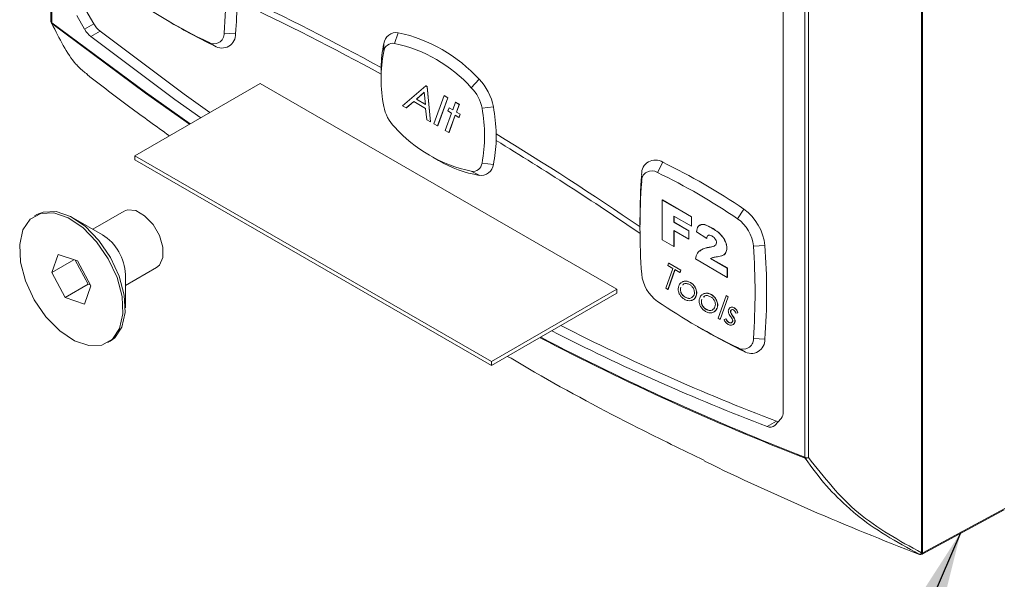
# Paper-space layout 'Sheet2' of a CAD drawing. Header units: millimetres. Extents: x 0 to 420, y 0 to 297.
# Tile 4 of 36: x 59 to 76, y 73 to 83. Entities that reach past the tile are written whole.
import ezdxf

# ---------------------------------------------------------------- set-up
doc = ezdxf.new("R2010")
doc.units = ezdxf.units.MM
doc.dimstyles.new('SLDDIMSTYLE3', dxfattribs={"dimtxt": 0.18, "dimasz": 3, "dimexe": 0, "dimexo": 0.0625, "dimgap": 0, "dimtad": 0, "dimtih": 1, "dimtoh": 1, "dimdec": 0, "dimrnd": 1e-09, "dimzin": 0, "dimdsep": 46, "dimtxsty": 'Standard', "dimsah": 1, "dimcen": 0.09, "dimadec": 0, "dimazin": 0, "dimtfac": 3, "dimtdec": 0, "dimtofl": 0, "dimtmove": 0, "dimatfit": 3, "dimfxl": 1, "dimfrac": 2, "dimtolj": 1, "dimtzin": 0, "dimarcsym": 0})

psp = doc.layouts.new('Sheet2')

# ---------------------------------------------------------------- linework, layer by layer
at = {"color": 7, "linetype": 'Continuous', "lineweight": 15}
for p, q in [((59.268, 114.6), (59.268, 83.222)), ((59.285, 114.577), (59.285, 83.199)), ((74.556, 73.886), (74.556, 107.619)), ((74.571, 107.626), (74.571, 73.892)), ((72.504, 75.568), (72.504, 106.945)), ((72.569, 106.939), (72.569, 75.561)), ((72.127, 76.361), (72.127, 93.368)), ((59.883, 83.419), (60.023, 83.176)), ((59.861, 83.083), (59.721, 83.326)), ((59.861, 83.083), (60.023, 83.176)), ((61.327, 83.229), (61.428, 83.17)), ((60.132, 83.048), (59.97, 82.955)), ((62.309, 83.015), (62.511, 83.006)), ((65.302, 82.835), (65.367, 83.023)), ((62.033, 82.856), (62.142, 82.793)), ((65.112, 82.692), (65.115, 82.833)), ((65.066, 82.353), (65.066, 82.237)), ((62.945, 82.132), (60.743, 80.86)), ((62.945, 82.132), (69.208, 78.516)), ((66.649, 82.057), (66.786, 82.204)), ((65.442, 81.741), (65.853, 82.087)), ((65.825, 81.976), (65.686, 81.855)), ((65.825, 81.975), (65.688, 81.856)), ((65.844, 81.763), (65.825, 81.976)), ((65.853, 82.087), (65.855, 82.088)), ((65.853, 82.087), (65.873, 82.075)), ((65.855, 82.088), (65.875, 82.077)), ((65.873, 82.075), (65.875, 82.077)), ((65.873, 82.075), (65.934, 81.457)), ((65.875, 82.077), (65.936, 81.458)), ((65.641, 81.813), (65.508, 81.703)), ((65.641, 81.813), (65.51, 81.704)), ((65.847, 81.694), (65.641, 81.813)), ((65.686, 81.855), (65.688, 81.856)), ((65.686, 81.855), (65.844, 81.763)), ((65.688, 81.856), (65.843, 81.766)), ((65.993, 81.423), (66.172, 81.918)), ((66.237, 81.88), (66.058, 81.386)), ((66.239, 81.881), (66.06, 81.387)), ((66.172, 81.918), (66.174, 81.919)), ((66.172, 81.918), (66.237, 81.88)), ((66.174, 81.919), (66.239, 81.881)), ((66.237, 81.88), (66.239, 81.881)), ((66.323, 81.666), (66.373, 81.802)), ((66.373, 81.802), (66.375, 81.803)), ((66.373, 81.802), (66.438, 81.764)), ((66.375, 81.803), (66.44, 81.766)), ((65.508, 81.703), (65.442, 81.741)), ((65.508, 81.703), (65.51, 81.704)), ((65.868, 81.495), (65.847, 81.694)), ((66.193, 81.307), (66.303, 81.61)), ((66.239, 81.648), (66.259, 81.703)), ((66.303, 81.61), (66.239, 81.648)), ((66.259, 81.703), (66.261, 81.704)), ((66.259, 81.703), (66.323, 81.666)), ((66.261, 81.704), (66.324, 81.668)), ((66.438, 81.764), (66.388, 81.628)), ((66.388, 81.628), (66.39, 81.63)), ((66.388, 81.628), (66.453, 81.591)), ((66.44, 81.766), (66.39, 81.63)), ((66.39, 81.63), (66.455, 81.592)), ((66.438, 81.764), (66.44, 81.766)), ((66.838, 81.696), (67.038, 81.723)), ((65.934, 81.457), (65.868, 81.495)), ((65.934, 81.457), (65.936, 81.458)), ((66.368, 81.573), (66.258, 81.27)), ((66.369, 81.572), (66.26, 81.271)), ((66.433, 81.535), (66.368, 81.573)), ((66.453, 81.591), (66.433, 81.535)), ((66.433, 81.535), (66.435, 81.537)), ((66.455, 81.592), (66.435, 81.537)), ((66.453, 81.591), (66.455, 81.592)), ((66.058, 81.386), (65.993, 81.423)), ((66.058, 81.386), (66.06, 81.387)), ((66.258, 81.27), (66.193, 81.307)), ((66.258, 81.27), (66.26, 81.271)), ((60.743, 80.86), (67.006, 77.245)), ((60.743, 80.86), (60.743, 80.79)), ((60.743, 80.79), (67.006, 77.175)), ((65.975, 80.837), (66.076, 80.779)), ((69.918, 80.568), (70.011, 80.748)), ((66.649, 80.589), (66.786, 80.518)), ((66.838, 80.731), (67.038, 80.707)), ((69.641, 80.408), (69.642, 80.535)), ((70.003, 80.084), (70.005, 80.085)), ((70.003, 80.084), (70.515, 79.789)), ((70.003, 79.384), (70.003, 80.084)), ((70.005, 80.085), (70.517, 79.79)), ((60.553, 79.887), (60.004, 79.571)), ((71.326, 79.755), (71.436, 79.925)), ((59.024, 79.829), (58.983, 79.806)), ((60.172, 79.474), (59.667, 79.766)), ((69.612, 79.729), (69.612, 79.613)), ((70.515, 79.625), (70.208, 79.802)), ((70.208, 79.802), (70.208, 79.693)), ((70.21, 79.801), (70.21, 79.694)), ((70.515, 79.789), (70.517, 79.79)), ((70.515, 79.789), (70.515, 79.625)), ((70.517, 79.79), (70.517, 79.626)), ((70.208, 79.693), (70.21, 79.694)), ((70.208, 79.693), (70.468, 79.543)), ((70.468, 79.398), (70.208, 79.548)), ((70.208, 79.548), (70.208, 79.266)), ((70.21, 79.694), (70.47, 79.544)), ((70.21, 79.547), (70.21, 79.267)), ((70.468, 79.543), (70.47, 79.544)), ((70.468, 79.543), (70.468, 79.398)), ((70.47, 79.544), (70.47, 79.399)), ((70.515, 79.625), (70.517, 79.626)), ((70.869, 79.593), (70.871, 79.595)), ((70.208, 79.266), (70.003, 79.384)), ((70.468, 79.398), (70.47, 79.399)), ((70.783, 79.407), (70.602, 79.526)), ((70.783, 79.407), (70.785, 79.408)), ((70.208, 79.266), (70.21, 79.267)), ((70.825, 79.252), (70.827, 79.253)), ((71.137, 79.237), (71.139, 79.238)), ((71.603, 79.276), (71.804, 79.286)), ((59.394, 79.129), (59.284, 78.809)), ((59.673, 79.034), (59.284, 78.809)), ((59.736, 79.013), (59.394, 79.129)), ((59.696, 79.026), (59.92, 78.606)), ((59.969, 78.576), (59.736, 79.013)), ((71.145, 78.725), (70.586, 79.048)), ((70.852, 79.058), (71.145, 78.889)), ((70.854, 79.059), (71.147, 78.89)), ((60.576, 78.581), (61.124, 78.898)), ((70.066, 78.535), (70.189, 78.883)), ((70.101, 78.934), (70.115, 78.973)), ((70.189, 78.883), (70.101, 78.934)), ((70.225, 78.862), (70.102, 78.514)), ((70.227, 78.861), (70.104, 78.515)), ((70.115, 78.973), (70.117, 78.975)), ((70.115, 78.973), (70.327, 78.851)), ((70.117, 78.975), (70.329, 78.852)), ((70.313, 78.811), (70.225, 78.862)), ((70.327, 78.851), (70.313, 78.811)), ((70.329, 78.852), (70.315, 78.812)), ((70.327, 78.851), (70.329, 78.852)), ((71.145, 78.889), (71.147, 78.89)), ((71.145, 78.889), (71.145, 78.725)), ((71.147, 78.89), (71.147, 78.726)), ((59.284, 78.809), (59.516, 78.373)), ((60.576, 78.191), (60.576, 78.774)), ((70.313, 78.811), (70.315, 78.812)), ((71.145, 78.725), (71.147, 78.726)), ((59.92, 78.606), (59.516, 78.373)), ((59.859, 78.256), (59.969, 78.576)), ((59.92, 78.606), (59.961, 78.592)), ((67.006, 77.245), (69.208, 78.516)), ((69.208, 78.516), (69.208, 78.446)), ((70.102, 78.514), (70.066, 78.535)), ((70.102, 78.514), (70.104, 78.515)), ((70.328, 78.553), (70.33, 78.554)), ((70.353, 78.643), (70.368, 78.651)), ((70.355, 78.644), (70.37, 78.653)), ((70.381, 78.61), (70.364, 78.592)), ((70.368, 78.651), (70.37, 78.653)), ((70.497, 78.633), (70.499, 78.634)), ((70.593, 78.522), (70.595, 78.523)), ((59.516, 78.373), (59.859, 78.256)), ((67.006, 77.175), (69.208, 78.446)), ((70.405, 78.375), (70.407, 78.376)), ((70.597, 78.398), (70.599, 78.399)), ((70.696, 78.341), (70.698, 78.342)), ((70.721, 78.431), (70.736, 78.439)), ((70.723, 78.432), (70.738, 78.44)), ((70.749, 78.398), (70.732, 78.379)), ((70.736, 78.439), (70.738, 78.44)), ((70.865, 78.421), (70.867, 78.422)), ((70.983, 78.006), (71.123, 78.403)), ((71.16, 78.382), (71.019, 77.985)), ((71.162, 78.383), (71.021, 77.986)), ((71.123, 78.403), (71.126, 78.404)), ((71.123, 78.403), (71.16, 78.382)), ((71.126, 78.404), (71.162, 78.383)), ((71.16, 78.382), (71.162, 78.383)), ((70.773, 78.163), (70.775, 78.164)), ((70.96, 78.31), (70.962, 78.311)), ((70.965, 78.186), (70.967, 78.187)), ((71.268, 78.188), (71.27, 78.189)), ((71.019, 77.985), (70.983, 78.006)), ((71.019, 77.985), (71.021, 77.986)), ((71.088, 77.985), (71.121, 77.998)), ((71.088, 77.985), (71.09, 77.987)), ((71.09, 77.987), (71.123, 77.999)), ((71.121, 77.998), (71.123, 77.999)), ((71.204, 78.137), (71.206, 78.139)), ((71.205, 78.106), (71.207, 78.107)), ((71.237, 78.052), (71.239, 78.054)), ((71.276, 77.982), (71.278, 77.983)), ((71.329, 78.104), (71.296, 78.094)), ((71.329, 78.104), (71.331, 78.105)), ((70.621, 77.864), (70.722, 77.805)), ((71.169, 77.934), (71.171, 77.935)), ((71.274, 77.93), (71.276, 77.931)), ((71.603, 77.65), (71.804, 77.641)), ((60.269, 77.579), (60.309, 77.602)), ((71.326, 77.491), (71.436, 77.428)), ((67.006, 77.245), (67.006, 77.175)), ((72.091, 76.249), (71.977, 76.126)), ((71.845, 76.105), (72.007, 76.198)), ((74.567, 73.863), (76.009, 74.643)), ((74.509, 73.864), (74.518, 73.859)), ((74.518, 73.859), (74.52, 73.858)), ((74.567, 73.861), (74.568, 73.862)), ((74.58, 73.888), (74.571, 73.892))]:
    psp.add_line(p, q, dxfattribs=at)
at = {"color": 7, "linetype": 'Continuous', "lineweight": 15, "flags": 128}
for points in [[(59.285, 83.199), (60.928, 81.978), (61.714, 81.421)], [(61.702, 81.414), (60.929, 81.962), (59.286, 83.183)], [(62.06, 81.621), (61.607, 81.945), (60.132, 83.048)], [(59.97, 82.955), (61.446, 81.851), (61.898, 81.527)], [(60.309, 77.602), (60.389, 77.661), (60.515, 77.849), (60.573, 78.107), (60.557, 78.414), (60.469, 78.746), (60.316, 79.075), (60.111, 79.375), (59.869, 79.622), (59.612, 79.796), (59.358, 79.882), (59.13, 79.873), (59.024, 79.829)], [(61.124, 78.898), (61.176, 78.941), (61.235, 79.076), (61.234, 79.258), (61.173, 79.461), (61.061, 79.654), (60.914, 79.807), (60.757, 79.897), (60.612, 79.91), (60.553, 79.887)], [(58.736, 78.995), (58.824, 78.663), (58.977, 78.333), (59.182, 78.033), (59.423, 77.786), (59.681, 77.613), (59.935, 77.527), (60.163, 77.536), (60.348, 77.638), (60.475, 77.825), (60.532, 78.083), (60.517, 78.391), (60.429, 78.723), (60.276, 79.052), (60.071, 79.352), (59.829, 79.599), (59.571, 79.772), (59.318, 79.858), (59.089, 79.85), (58.904, 79.748), (58.778, 79.56), (58.72, 79.302), (58.736, 78.995)], [(72.007, 76.198), (72.026, 76.192), (72.037, 76.19)], [(74.58, 73.888), (75.293, 74.274), (76.021, 74.667)]]:
    psp.add_lwpolyline(points, dxfattribs=at)
at = {"color": 7, "linetype": 'Continuous', "lineweight": 15}
for centre, radius, start, end in [((51.167, 83.828), 11.172, 355.827, 4.173), ((42.807, 41.746), 46.359, 61.3041, 64.8076), ((66.898, 92.91), 11.169, 235.829, 244.1764), ((52.126, 83.792), 10.414, 355.6696, 358.8291), ((42.875, 41.748), 46.223, 61.3075, 64.8235), ((59.325, 83.222), 0.0571, 180, 202.0406), ((59.312, 83.217), 0.0427, 202.2028, 232.7681), ((59.314, 83.193), 0.0303, 168.7443, 199.3876), ((60.408, 83.394), 0.442, 209.4604, 231.403), ((66.759, 92.386), 10.647, 239.9557, 244.3026), ((60.246, 83.3), 0.442, 209.4604, 231.403), ((62.13, 83.006), 0.179, 236.9705, 3.0403), ((62.272, 82.993), 0.239, 236.9705, 3.0403), ((65.332, 82.807), 0.218, 80.6081, 173.1822), ((64.815, 80.429), 2.652, 42.0139, 77.9915), ((67.285, 82.374), 2.219, 168.0474, 179.0242), ((65.275, 82.673), 0.164, 80.6081, 173.1822), ((64.778, 80.371), 2.519, 42.0139, 77.9915), ((67.61, 82.21), 2.544, 169.0721, 190.9279), ((67.715, 82.353), 2.649, 178.7481, 180.0026), ((66.116, 81.546), 0.939, 10.8727, 44.5138), ((66.147, 81.563), 0.704, 10.8727, 44.5138), ((65.804, 81.861), 0.704, 190.8727, 224.5138), ((64.34, 81.214), 2.544, 349.0721, 10.9279), ((63.894, 81.167), 3.193, 1.4169, 10.0265), ((67.173, 83.053), 2.519, 222.0139, 257.9915), ((64.867, 81.167), 2.219, 348.0474, 359.0251), ((38.272, 33.89), 55.433, 55.5714, 58.6812), ((64.393, 81.187), 2.694, 358.7594, 1.2415), ((38.338, 33.889), 55.3, 55.5578, 58.6777), ((67.126, 82.538), 2.049, 239.1639, 260.4246), ((69.88, 80.547), 0.239, 56.9705, 183.0403), ((65.087, 70.572), 11.304, 55.829, 64.1764), ((66.676, 80.751), 0.164, 260.6081, 353.1822), ((66.821, 80.733), 0.218, 260.6081, 353.1822), ((69.82, 80.418), 0.179, 56.9705, 183.0403), ((65.053, 70.514), 11.169, 55.829, 64.1764), ((80.254, 79.737), 10.642, 175.6994, 180.0399), ((80.784, 79.595), 11.172, 175.827, 184.173), ((70.909, 79.195), 0.9, 5.804, 54.196), ((70.931, 79.208), 0.675, 5.804, 54.196), ((59.718, 78.746), 0.858, 1.9117, 58.0829), ((60.46, 78.463), 11.172, 355.827, 4.173), ((60.528, 78.464), 11.307, 355.827, 4.173), ((70.313, 78.851), 0.675, 185.804, 234.196), ((76.191, 87.545), 11.169, 235.829, 244.1764), ((86.146, 113.155), 39.569, 243.0666, 249.0634), ((76.052, 87.021), 10.647, 239.9557, 244.3026), ((89.229, 118.473), 46.065, 242.3572, 248.7211), ((89.21, 118.463), 46.034, 242.383, 248.7216), ((85.985, 113.061), 39.569, 243.0666, 249.0634), ((71.424, 77.641), 0.179, 236.9705, 3.0403), ((71.566, 77.628), 0.239, 236.9705, 3.0403), ((71.964, 76.352), 0.164, 320.9709, 3.2755), ((71.897, 76.209), 0.116, 243.7276, 313.9691), ((72.545, 75.647), 0.0894, 242.9023, 285.6995), ((72.549, 75.573), 0.045, 186.3733, 212.5835), ((72.528, 75.611), 0.0646, 254.9695, 309.8344), ((91.462, 118.051), 47.329, 244.0409, 249.0219), ((74.523, 73.915), 0.0528, 254.4596, 335.2415), ((74.517, 73.908), 0.0447, 260.1404, 331.4868), ((74.532, 73.91), 0.0528, 254.4727, 335.3165), ((74.54, 73.912), 0.0571, 249.1104, 298.402), ((74.538, 73.952), 0.0684, 284.9123, 298.6524)]:
    psp.add_arc(centre, radius, start, end, dxfattribs=at)
at = {"color": 8, "linetype": 'Continuous', "lineweight": 15}
for centre, radius, start, end in [((59.296, 83.225), 0.0281, 184.9912, 246.329), ((74.551, 73.886), 0.0294, 306.4654, 4.8794)]:
    psp.add_arc(centre, radius, start, end, dxfattribs=at)
at = {"color": 7, "linetype": 'Continuous', "lineweight": 15}
for points, knots in [([(59.286, 83.183), (59.417, 82.919), (59.561, 82.629), (59.789, 82.383), (59.859, 82.329), (59.91, 82.29)], [0, 0, 0, 0, 0.718769, 0.792491, 1, 1, 1, 1]), ([(59.907, 82.286), (60.156, 82.094), (60.634, 81.725), (61.118, 81.378), (61.35, 81.211)], [0, 0, 0, 0, 0.519402, 1, 1, 1, 1]), ([(70.602, 79.526), (70.609, 79.562), (70.622, 79.633), (70.724, 79.672), (70.814, 79.623), (70.869, 79.593)], [0, 0, 0, 0, 0.280934, 0.559417, 1, 1, 1, 1]), ([(70.638, 79.623), (70.661, 79.638), (70.722, 79.678), (70.814, 79.627), (70.871, 79.595)], [0, 0, 0, 0, 0.380094, 1, 1, 1, 1]), ([(70.869, 79.593), (70.931, 79.556), (71.024, 79.5), (71.107, 79.369), (71.133, 79.291), (71.136, 79.255), (71.137, 79.237)], [0, 0, 0, 0, 0.499522, 0.748809, 0.874396, 1, 1, 1, 1]), ([(70.871, 79.595), (70.933, 79.557), (71.026, 79.501), (71.109, 79.371), (71.135, 79.292), (71.138, 79.256), (71.139, 79.238)], [0, 0, 0, 0, 0.499522, 0.748809, 0.874396, 1, 1, 1, 1]), ([(70.874, 79.454), (70.861, 79.461), (70.835, 79.474), (70.794, 79.463), (70.787, 79.428), (70.783, 79.407)], [0, 0, 0, 0, 0.28123, 0.560386, 1, 1, 1, 1]), ([(70.821, 79.466), (70.816, 79.465), (70.793, 79.461), (70.788, 79.431), (70.785, 79.408)], [0, 0, 0, 0, 0.2305, 1, 1, 1, 1]), ([(70.956, 79.332), (70.954, 79.345), (70.95, 79.373), (70.919, 79.422), (70.891, 79.442), (70.874, 79.454)], [0, 0, 0, 0, 0.279364, 0.560372, 1, 1, 1, 1]), ([(70.586, 79.048), (70.595, 79.085), (70.612, 79.158), (70.699, 79.226), (70.778, 79.242), (70.825, 79.252)], [0, 0, 0, 0, 0.2793427, 0.5590659, 1, 1, 1, 1]), ([(70.66, 79.185), (70.67, 79.194), (70.714, 79.238), (70.777, 79.246), (70.827, 79.253)], [0, 0, 0, 0, 0.214427, 1, 1, 1, 1]), ([(70.825, 79.252), (70.855, 79.258), (70.897, 79.266), (70.945, 79.29), (70.952, 79.318), (70.956, 79.332)], [0, 0, 0, 0, 0.561886, 0.782181, 1, 1, 1, 1]), ([(70.827, 79.253), (70.859, 79.257), (70.897, 79.263), (70.927, 79.284), (70.934, 79.289)], [0, 0, 0, 0, 0.797893, 1, 1, 1, 1]), ([(71.137, 79.237), (71.133, 79.209), (71.125, 79.152), (71.062, 79.102), (71.006, 79.092), (70.971, 79.086)], [0, 0, 0, 0, 0.2788337, 0.5587385, 1, 1, 1, 1]), ([(71.139, 79.238), (71.135, 79.21), (71.127, 79.154), (71.087, 79.118), (71.057, 79.111), (71.05, 79.109)], [0, 0, 0, 0, 0.420871, 0.843358, 1, 1, 1, 1]), ([(70.971, 79.086), (70.957, 79.084), (70.934, 79.081), (70.902, 79.075), (70.877, 79.068), (70.86, 79.061), (70.852, 79.058)], [0, 0, 0, 0, 0.340032, 0.560032, 0.779995, 1, 1, 1, 1]), ([(70.393, 78.34), (70.379, 78.349), (70.352, 78.367), (70.314, 78.411), (70.288, 78.468), (70.279, 78.527), (70.288, 78.559), (70.292, 78.574)], [0, 0, 0, 0, 0.187245, 0.373613, 0.560011, 0.779566, 1, 1, 1, 1]), ([(70.292, 78.574), (70.301, 78.595), (70.313, 78.622), (70.335, 78.633), (70.34, 78.635)], [0, 0, 0, 0, 0.800927, 1, 1, 1, 1]), ([(70.328, 78.553), (70.324, 78.538), (70.317, 78.507), (70.333, 78.447), (70.368, 78.4), (70.393, 78.383), (70.405, 78.375)], [0, 0, 0, 0, 0.280796, 0.559049, 0.778888, 1, 1, 1, 1]), ([(70.33, 78.554), (70.326, 78.539), (70.319, 78.508), (70.335, 78.448), (70.37, 78.401), (70.395, 78.385), (70.407, 78.376)], [0, 0, 0, 0, 0.280796, 0.559049, 0.778888, 1, 1, 1, 1]), ([(70.484, 78.599), (70.465, 78.606), (70.427, 78.622), (70.383, 78.618), (70.367, 78.597), (70.362, 78.591)], [0, 0, 0, 0, 0.396259, 0.79393, 1, 1, 1, 1]), ([(70.368, 78.651), (70.39, 78.656), (70.429, 78.665), (70.476, 78.643), (70.497, 78.633)], [0, 0, 0, 0, 0.559924, 1, 1, 1, 1]), ([(70.37, 78.653), (70.392, 78.657), (70.431, 78.666), (70.478, 78.644), (70.499, 78.634)], [0, 0, 0, 0, 0.559924, 1, 1, 1, 1]), ([(70.561, 78.419), (70.565, 78.434), (70.573, 78.465), (70.555, 78.525), (70.522, 78.574), (70.497, 78.59), (70.484, 78.599)], [0, 0, 0, 0, 0.280696, 0.559314, 0.779111, 1, 1, 1, 1]), ([(70.497, 78.633), (70.519, 78.619), (70.558, 78.592), (70.582, 78.543), (70.593, 78.522)], [0, 0, 0, 0, 0.560328, 1, 1, 1, 1]), ([(70.499, 78.634), (70.521, 78.62), (70.56, 78.593), (70.584, 78.545), (70.595, 78.523)], [0, 0, 0, 0, 0.560328, 1, 1, 1, 1]), ([(70.593, 78.522), (70.597, 78.509), (70.605, 78.483), (70.608, 78.438), (70.602, 78.413), (70.597, 78.398)], [0, 0, 0, 0, 0.27998, 0.560084, 1, 1, 1, 1]), ([(70.595, 78.523), (70.599, 78.51), (70.607, 78.484), (70.61, 78.44), (70.604, 78.414), (70.599, 78.399)], [0, 0, 0, 0, 0.27998, 0.560084, 1, 1, 1, 1]), ([(70.597, 78.398), (70.587, 78.378), (70.565, 78.337), (70.511, 78.315), (70.453, 78.312), (70.413, 78.331), (70.393, 78.34)], [0, 0, 0, 0, 0.279638, 0.55985, 0.780017, 1, 1, 1, 1]), ([(70.405, 78.375), (70.424, 78.367), (70.463, 78.351), (70.522, 78.36), (70.546, 78.396), (70.561, 78.419)], [0, 0, 0, 0, 0.280479, 0.561478, 1, 1, 1, 1]), ([(70.407, 78.376), (70.426, 78.368), (70.464, 78.353), (70.508, 78.355), (70.523, 78.375), (70.528, 78.381)], [0, 0, 0, 0, 0.402644, 0.806034, 1, 1, 1, 1]), ([(70.599, 78.399), (70.589, 78.378), (70.57, 78.341), (70.534, 78.329), (70.519, 78.324)], [0, 0, 0, 0, 0.559933, 1, 1, 1, 1]), ([(70.761, 78.128), (70.747, 78.137), (70.72, 78.154), (70.682, 78.199), (70.656, 78.256), (70.647, 78.315), (70.655, 78.346), (70.66, 78.362)], [0, 0, 0, 0, 0.187245, 0.373613, 0.560011, 0.779566, 1, 1, 1, 1]), ([(70.66, 78.362), (70.669, 78.383), (70.681, 78.41), (70.703, 78.421), (70.708, 78.423)], [0, 0, 0, 0, 0.800927, 1, 1, 1, 1]), ([(70.696, 78.341), (70.692, 78.325), (70.685, 78.294), (70.701, 78.234), (70.736, 78.187), (70.761, 78.171), (70.773, 78.163)], [0, 0, 0, 0, 0.280796, 0.559049, 0.778888, 1, 1, 1, 1]), ([(70.698, 78.342), (70.694, 78.326), (70.687, 78.295), (70.703, 78.235), (70.738, 78.189), (70.763, 78.172), (70.775, 78.164)], [0, 0, 0, 0, 0.280796, 0.559049, 0.778888, 1, 1, 1, 1]), ([(70.852, 78.386), (70.833, 78.394), (70.795, 78.409), (70.751, 78.405), (70.735, 78.385), (70.73, 78.378)], [0, 0, 0, 0, 0.396259, 0.79393, 1, 1, 1, 1]), ([(70.736, 78.439), (70.758, 78.444), (70.797, 78.453), (70.844, 78.431), (70.865, 78.421)], [0, 0, 0, 0, 0.5599236, 1, 1, 1, 1]), ([(70.738, 78.44), (70.76, 78.445), (70.799, 78.454), (70.846, 78.432), (70.867, 78.422)], [0, 0, 0, 0, 0.5599236, 1, 1, 1, 1]), ([(70.929, 78.206), (70.933, 78.222), (70.94, 78.253), (70.923, 78.313), (70.89, 78.361), (70.865, 78.378), (70.852, 78.386)], [0, 0, 0, 0, 0.2806965, 0.559314, 0.7791111, 1, 1, 1, 1]), ([(70.865, 78.421), (70.887, 78.406), (70.926, 78.38), (70.95, 78.331), (70.96, 78.31)], [0, 0, 0, 0, 0.560328, 1, 1, 1, 1]), ([(70.867, 78.422), (70.889, 78.407), (70.928, 78.381), (70.952, 78.332), (70.962, 78.311)], [0, 0, 0, 0, 0.560328, 1, 1, 1, 1]), ([(70.965, 78.186), (70.954, 78.165), (70.933, 78.125), (70.878, 78.102), (70.821, 78.1), (70.781, 78.119), (70.761, 78.128)], [0, 0, 0, 0, 0.279638, 0.55985, 0.780017, 1, 1, 1, 1]), ([(70.773, 78.163), (70.792, 78.155), (70.83, 78.138), (70.89, 78.147), (70.914, 78.184), (70.929, 78.206)], [0, 0, 0, 0, 0.280479, 0.561478, 1, 1, 1, 1]), ([(70.775, 78.164), (70.794, 78.156), (70.832, 78.14), (70.876, 78.143), (70.891, 78.163), (70.896, 78.169)], [0, 0, 0, 0, 0.402644, 0.8060343, 1, 1, 1, 1]), ([(70.967, 78.187), (70.957, 78.166), (70.938, 78.129), (70.902, 78.117), (70.887, 78.111)], [0, 0, 0, 0, 0.5599335, 1, 1, 1, 1]), ([(70.96, 78.31), (70.965, 78.296), (70.973, 78.27), (70.976, 78.226), (70.969, 78.201), (70.965, 78.186)], [0, 0, 0, 0, 0.27998, 0.560084, 1, 1, 1, 1]), ([(70.962, 78.311), (70.967, 78.298), (70.975, 78.271), (70.978, 78.227), (70.971, 78.202), (70.967, 78.187)], [0, 0, 0, 0, 0.27998, 0.560084, 1, 1, 1, 1]), ([(71.165, 78.105), (71.164, 78.116), (71.161, 78.136), (71.165, 78.15), (71.167, 78.157)], [0, 0, 0, 0, 0.5588228, 1, 1, 1, 1]), ([(71.167, 78.157), (71.172, 78.167), (71.183, 78.188), (71.209, 78.2), (71.238, 78.202), (71.258, 78.193), (71.268, 78.188)], [0, 0, 0, 0, 0.279845, 0.559876, 0.78007, 1, 1, 1, 1]), ([(71.191, 78.188), (71.198, 78.193), (71.212, 78.202), (71.24, 78.203), (71.26, 78.194), (71.27, 78.189)], [0, 0, 0, 0, 0.355384, 0.677886, 1, 1, 1, 1]), ([(71.256, 78.153), (71.249, 78.156), (71.237, 78.161), (71.217, 78.157), (71.209, 78.145), (71.204, 78.137)], [0, 0, 0, 0, 0.280148, 0.561426, 1, 1, 1, 1]), ([(71.224, 78.157), (71.224, 78.157), (71.215, 78.156), (71.21, 78.147), (71.206, 78.139)], [0, 0, 0, 0, 0.027986, 1, 1, 1, 1]), ([(71.296, 78.094), (71.291, 78.107), (71.284, 78.126), (71.268, 78.145), (71.26, 78.151), (71.256, 78.153)], [0, 0, 0, 0, 0.558704, 0.779355, 1, 1, 1, 1]), ([(71.268, 78.188), (71.276, 78.183), (71.29, 78.173), (71.313, 78.143), (71.323, 78.119), (71.329, 78.104)], [0, 0, 0, 0, 0.2799598, 0.5600584, 1, 1, 1, 1]), ([(71.27, 78.189), (71.278, 78.184), (71.292, 78.174), (71.315, 78.144), (71.325, 78.12), (71.331, 78.105)], [0, 0, 0, 0, 0.2799598, 0.5600584, 1, 1, 1, 1]), ([(71.159, 77.898), (71.15, 77.904), (71.134, 77.914), (71.114, 77.936), (71.097, 77.961), (71.091, 77.977), (71.088, 77.985)], [0, 0, 0, 0, 0.280147, 0.559957, 0.780035, 1, 1, 1, 1]), ([(71.121, 77.998), (71.128, 77.983), (71.14, 77.956), (71.16, 77.941), (71.169, 77.934)], [0, 0, 0, 0, 0.559731, 1, 1, 1, 1]), ([(71.123, 77.999), (71.13, 77.984), (71.142, 77.957), (71.162, 77.942), (71.171, 77.935)], [0, 0, 0, 0, 0.559731, 1, 1, 1, 1]), ([(71.202, 78.037), (71.194, 78.049), (71.178, 78.071), (71.169, 78.095), (71.165, 78.105)], [0, 0, 0, 0, 0.561261, 1, 1, 1, 1]), ([(71.204, 78.137), (71.203, 78.132), (71.201, 78.123), (71.204, 78.111), (71.205, 78.106)], [0, 0, 0, 0, 0.559606, 1, 1, 1, 1]), ([(71.237, 77.982), (71.231, 77.993), (71.221, 78.013), (71.208, 78.03), (71.202, 78.037)], [0, 0, 0, 0, 0.558205, 1, 1, 1, 1]), ([(71.206, 78.139), (71.205, 78.133), (71.203, 78.124), (71.206, 78.112), (71.207, 78.107)], [0, 0, 0, 0, 0.559606, 1, 1, 1, 1]), ([(71.205, 78.106), (71.21, 78.095), (71.219, 78.076), (71.231, 78.06), (71.237, 78.052)], [0, 0, 0, 0, 0.558162, 1, 1, 1, 1]), ([(71.207, 78.107), (71.212, 78.096), (71.221, 78.078), (71.233, 78.061), (71.239, 78.054)], [0, 0, 0, 0, 0.558162, 1, 1, 1, 1]), ([(71.237, 78.052), (71.246, 78.04), (71.262, 78.018), (71.272, 77.993), (71.276, 77.982)], [0, 0, 0, 0, 0.561263, 1, 1, 1, 1]), ([(71.237, 77.95), (71.239, 77.955), (71.241, 77.964), (71.238, 77.977), (71.237, 77.982)], [0, 0, 0, 0, 0.560231, 1, 1, 1, 1]), ([(71.239, 78.054), (71.248, 78.041), (71.264, 78.019), (71.274, 77.994), (71.278, 77.983)], [0, 0, 0, 0, 0.561263, 1, 1, 1, 1]), ([(71.276, 77.982), (71.277, 77.971), (71.281, 77.951), (71.276, 77.937), (71.274, 77.93)], [0, 0, 0, 0, 0.558867, 1, 1, 1, 1]), ([(71.278, 77.983), (71.28, 77.972), (71.283, 77.953), (71.278, 77.938), (71.276, 77.931)], [0, 0, 0, 0, 0.558867, 1, 1, 1, 1]), ([(71.274, 77.93), (71.268, 77.919), (71.256, 77.896), (71.225, 77.884), (71.192, 77.883), (71.17, 77.893), (71.159, 77.898)], [0, 0, 0, 0, 0.2796233, 0.559744, 0.7799938, 1, 1, 1, 1]), ([(71.169, 77.934), (71.177, 77.931), (71.194, 77.923), (71.213, 77.926), (71.229, 77.934), (71.235, 77.944), (71.237, 77.95)], [0, 0, 0, 0, 0.279628, 0.559727, 0.780024, 1, 1, 1, 1]), ([(71.171, 77.935), (71.179, 77.932), (71.196, 77.925), (71.215, 77.927), (71.224, 77.933), (71.228, 77.935)], [0, 0, 0, 0, 0.375422, 0.751474, 1, 1, 1, 1]), ([(71.276, 77.931), (71.27, 77.919), (71.262, 77.9), (71.244, 77.895), (71.238, 77.892)], [0, 0, 0, 0, 0.645181, 1, 1, 1, 1]), ([(67.288, 77.338), (67.446, 77.245), (68.204, 76.799), (69.357, 76.182), (70.356, 75.696), (70.747, 75.506)], [0, 0, 0, 0, 0.137763, 0.66282, 1, 1, 1, 1]), ([(72.569, 75.561), (72.841, 75.216), (73.379, 74.532), (74.166, 74.1), (74.556, 73.886)], [0, 0, 0, 0, 0.505397, 1, 1, 1, 1]), ([(74.509, 73.864), (74.119, 74.079), (73.686, 74.317), (73.18, 74.757), (72.864, 75.066), (72.632, 75.384), (72.511, 75.548)], [0, 0, 0, 0, 0.494224, 0.548447, 0.765536, 1, 1, 1, 1])]:
    psp.add_open_spline(points, degree=3, knots=knots, dxfattribs=at)

# ---------------------------------------------------------------- leaders
at = {"color": 7, "linetype": 'Continuous', "lineweight": 0}
psp.add_leader([(75.244, 74.247), (69.504, 60.976), (63.154, 60.976)], dimstyle='SLDDIMSTYLE3', dxfattribs=at)

doc.saveas('drawing.dxf')
